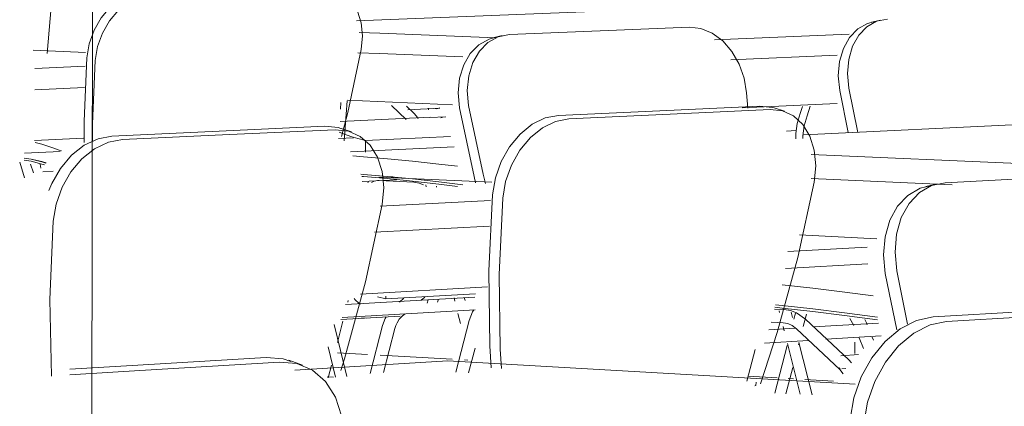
# Model space of a CAD drawing. Header units: metres. Extents: x -32 to 90, y -28 to 32.
# Tile 68 of 148: x 90.062769 to 90.064635, y 1.775326 to 1.776058. Entities that reach past the tile are written whole.
import ezdxf

# ---------------------------------------------------------------- set-up
doc = ezdxf.new("R2010")
doc.units = ezdxf.units.M
doc.layers.get('DEFPOINTS').update_dxf_attribs({"color": 250, "lineweight": 9})
for name, color, linetype, lineweight in [('A-WALL', 113, 'Continuous', 18), ('A-WALL-PATT', 111, 'Continuous', 35), ('ARQ-IND-SIMB', 250, 'Continuous', 9), ('I-FURN', 30, 'Continuous', 18)]:
    doc.layers.add(name, color=color, linetype=linetype, lineweight=lineweight)

# ---------------------------------------------------------------- blocks, each defined once
blk = doc.blocks.new('FP_63-3-RESTAURANTE- ÁREA DE REFEIÇÃO AMPLIADA')
at = {"layer": 'A-WALL-PATT', "lineweight": 9}
blk.add_line((3.3113546, 1.7758872), (3.3113546, 1.7758901), dxfattribs=at)

msp = doc.modelspace()

# ---------------------------------------------------------------- linework, layer by layer
at = {"layer": 'A-WALL', "lineweight": 9}
msp.add_line((90.0629174, 1.7849564), (90.0629042, 1.7742333), dxfattribs=at)
at = {"layer": 'ARQ-IND-SIMB'}
msp.add_line((90.0633634, 1.7753805), (90.0633514, 1.7753812), dxfattribs=at)
at = {"layer": 'DEFPOINTS'}
for p, q in [((90.0633707, 1.775427), (90.063428, 1.7754237)), ((90.063452, 1.7754224), (90.0635883, 1.7754146)), ((90.0636117, 1.7754133), (90.0636178, 1.7754129)), ((90.0641489, 1.7753828), (90.0642047, 1.7753796)), ((90.0642252, 1.7753784), (90.0642356, 1.7753778)), ((90.064257, 1.7753766), (90.0643116, 1.7753735))]:
    msp.add_line(p, q, dxfattribs=at)
at = {"layer": 'I-FURN', "lineweight": 9}
for p, q in [((90.0644472, 1.7760969), (90.0634072, 1.7760556)), ((90.0640383, 1.7760435), (90.0638688, 1.7760365)), ((90.0643832, 1.7760527), (90.0644005, 1.776057)), ((90.0634123, 1.7760334), (90.063451, 1.7760319)), ((90.063451, 1.7760319), (90.0636711, 1.7760236)), ((90.0636657, 1.7760231), (90.063683, 1.7760275)), ((90.0638688, 1.7760365), (90.0636973, 1.7760295)), ((90.0640857, 1.7760193), (90.0643413, 1.77603)), ((90.0628933, 1.7759957), (90.0627943, 1.7759997)), ((90.0634509, 1.7759935), (90.0634097, 1.7759952)), ((90.0636085, 1.7759874), (90.0634509, 1.7759935)), ((90.0643183, 1.7759906), (90.0641166, 1.7759819)), ((90.062797, 1.7759654), (90.0628928, 1.7759694)), ((90.0628912, 1.775929), (90.0627969, 1.7759249)), ((90.0643404, 1.7759277), (90.0643574, 1.7758441)), ((90.0641486, 1.7758899), (90.0641466, 1.7759189)), ((90.0643391, 1.7758441), (90.064323, 1.7759235)), ((90.0633765, 1.775888), (90.0633772, 1.7759007)), ((90.0633839, 1.775828), (90.0633894, 1.7759039)), ((90.0635888, 1.7758967), (90.0633902, 1.775905)), ((90.0635009, 1.7758687), (90.0634733, 1.7758949)), ((90.063502, 1.7758937), (90.0635151, 1.7758812)), ((90.0635651, 1.7758907), (90.0635591, 1.7758891)), ((90.063982, 1.7758853), (90.0641717, 1.7758941)), ((90.0643185, 1.7758992), (90.0641382, 1.7758909)), ((90.064199, 1.7758906), (90.0642186, 1.7758842)), ((90.0642481, 1.7758803), (90.0642523, 1.7758932)), ((90.0654177, 1.7758954), (90.064255, 1.7758394)), ((90.0642668, 1.7758939), (90.0642614, 1.7758759)), ((90.0633758, 1.7758649), (90.0635465, 1.7758728)), ((90.0635041, 1.7758872), (90.0635647, 1.77589)), ((90.0635766, 1.7758737), (90.0635455, 1.7758725)), ((90.0635591, 1.7758891), (90.0635559, 1.7758893)), ((90.0635706, 1.775873), (90.0635671, 1.7758717)), ((90.0637898, 1.7758764), (90.063982, 1.7758853)), ((90.0640015, 1.7758789), (90.0638094, 1.7758699)), ((90.0641912, 1.7758877), (90.0640015, 1.7758789)), ((90.0631467, 1.7758467), (90.0633472, 1.775856)), ((90.0629435, 1.7758373), (90.0631467, 1.7758467)), ((90.0631663, 1.77584), (90.0629631, 1.7758306)), ((90.0633668, 1.7758494), (90.0631663, 1.77584)), ((90.0633731, 1.7758329), (90.0634011, 1.7758342)), ((90.0633739, 1.7758445), (90.0633845, 1.7758409)), ((90.0633777, 1.7758519), (90.0633973, 1.7758453)), ((90.0634239, 1.7758287), (90.0635853, 1.7758363)), ((90.0642225, 1.7758469), (90.0642399, 1.7758478)), ((90.0628892, 1.7758331), (90.0627968, 1.7758288)), ((90.0633954, 1.7758073), (90.0635922, 1.7758167)), ((90.0634239, 1.7758287), (90.0634239, 1.7758069)), ((90.0627776, 1.7758049), (90.0628452, 1.7758081)), ((90.0642692, 1.7758025), (90.0648589, 1.7757766)), ((90.0627685, 1.775788), (90.0627778, 1.7757581)), ((90.0627772, 1.7757955), (90.06279, 1.7757937)), ((90.0627893, 1.7757841), (90.0627944, 1.7757677)), ((90.0627901, 1.7757937), (90.0628106, 1.7757889)), ((90.0628106, 1.7757885), (90.0627901, 1.7757935)), ((90.0628089, 1.7757764), (90.0628074, 1.7757843)), ((90.0628107, 1.7757889), (90.0628187, 1.7757865)), ((90.0628182, 1.775786), (90.0628107, 1.7757884)), ((90.0628321, 1.7757707), (90.0628124, 1.7757698)), ((90.0634155, 1.7757652), (90.0634205, 1.7757648)), ((90.0634205, 1.7757648), (90.0634155, 1.7757652)), ((90.0634205, 1.7757648), (90.0634658, 1.7757609)), ((90.0634658, 1.7757609), (90.0634205, 1.7757648)), ((90.0636637, 1.7757498), (90.0634493, 1.7757597)), ((90.0634658, 1.7757609), (90.0635133, 1.7757562)), ((90.0634762, 1.7757599), (90.0634658, 1.7757609)), ((90.0647276, 1.7757596), (90.064523, 1.775749)), ((90.0634827, 1.7757545), (90.0634175, 1.7757513)), ((90.0634297, 1.775751), (90.0634288, 1.7757485)), ((90.0634501, 1.7757529), (90.063447, 1.7757529)), ((90.0634501, 1.7757529), (90.0635159, 1.7757498)), ((90.0635133, 1.7757562), (90.0635628, 1.7757507)), ((90.0635391, 1.7757414), (90.0635382, 1.7757451)), ((90.0635584, 1.7757427), (90.063559, 1.7757404)), ((90.0635628, 1.7757507), (90.0636086, 1.7757452)), ((90.064536, 1.7757449), (90.0642692, 1.7757569)), ((90.0644866, 1.7757419), (90.0645084, 1.7757471)), ((90.0634519, 1.7757043), (90.0636613, 1.775715)), ((90.0636591, 1.7756666), (90.0634414, 1.7756551)), ((90.0643934, 1.7756429), (90.0642471, 1.7756501)), ((90.064225, 1.7756186), (90.0643751, 1.775627)), ((90.0642201, 1.7755864), (90.0643761, 1.7755953)), ((90.0644311, 1.7754706), (90.0644093, 1.7755773)), ((90.0644312, 1.7755824), (90.0644518, 1.7754809)), ((90.0636555, 1.7755518), (90.0634149, 1.7755382)), ((90.0634624, 1.7755288), (90.0636324, 1.7755385)), ((90.0633864, 1.7755183), (90.0636316, 1.7755324)), ((90.0633913, 1.7755258), (90.0633905, 1.7755227)), ((90.0634624, 1.7755288), (90.0634469, 1.7755331)), ((90.0634624, 1.7755341), (90.0634624, 1.7755288)), ((90.0634886, 1.7755231), (90.0634969, 1.7755302)), ((90.0635363, 1.7755325), (90.0635295, 1.7755267)), ((90.0635412, 1.7755207), (90.0635428, 1.7755274)), ((90.0635622, 1.7755285), (90.0635607, 1.7755225)), ((90.0635935, 1.7755249), (90.063592, 1.7755307)), ((90.0636114, 1.7755318), (90.0636128, 1.775526)), ((90.063632, 1.7755084), (90.0633797, 1.7754937)), ((90.0634986, 1.7755005), (90.0634925, 1.7754953)), ((90.0636042, 1.7754823), (90.0635993, 1.7755016)), ((90.0641997, 1.7755098), (90.0642178, 1.7755089)), ((90.0642088, 1.7755034), (90.064208, 1.7755064)), ((90.0642309, 1.7755038), (90.0642334, 1.775494)), ((90.0642362, 1.7754907), (90.0642391, 1.7755021)), ((90.0642601, 1.7754998), (90.0642541, 1.7754768)), ((90.0643324, 1.7755025), (90.0643947, 1.7754944)), ((90.0645001, 1.7754947), (90.0647392, 1.7755092)), ((90.0647647, 1.7755007), (90.0645257, 1.7754861)), ((90.0633647, 1.7754803), (90.0633885, 1.775382)), ((90.0633812, 1.7754867), (90.0633707, 1.7754463)), ((90.0634899, 1.7754963), (90.0633775, 1.7754898)), ((90.0634265, 1.7754926), (90.0634165, 1.7754932)), ((90.0634272, 1.7754927), (90.0634274, 1.7754927)), ((90.0635953, 1.7753904), (90.0636208, 1.7754881)), ((90.0642162, 1.7754839), (90.0641929, 1.7754852)), ((90.0642584, 1.7754904), (90.0643405, 1.7754134)), ((90.0642726, 1.7754758), (90.0643965, 1.7754833)), ((90.0643498, 1.7754784), (90.0643424, 1.775492)), ((90.0634331, 1.775388), (90.0634566, 1.7754785)), ((90.0634799, 1.7754729), (90.0634583, 1.7753896)), ((90.0641885, 1.7754707), (90.0642385, 1.7754737)), ((90.0642177, 1.7754687), (90.0642157, 1.7754766)), ((90.064323, 1.7753951), (90.0642409, 1.7754722)), ((90.0642633, 1.7754504), (90.0641808, 1.7754454)), ((90.0642484, 1.7753487), (90.0642238, 1.7754447)), ((90.0642461, 1.7754456), (90.064245, 1.7754417)), ((90.0642457, 1.7754462), (90.064271, 1.7753474)), ((90.0644017, 1.775459), (90.0642965, 1.7754525)), ((90.0643515, 1.7754256), (90.0643515, 1.775447)), ((90.0643682, 1.7754352), (90.0643598, 1.7754553)), ((90.0643874, 1.7754508), (90.0643849, 1.7754568)), ((90.0633672, 1.7753807), (90.0633532, 1.7754385)), ((90.0636318, 1.7754359), (90.0636195, 1.775389)), ((90.0641629, 1.7754334), (90.064147, 1.7753731)), ((90.0642, 1.7753507), (90.0642233, 1.7754409)), ((90.0643255, 1.7754214), (90.0643584, 1.7754235)), ((90.0629709, 1.7754023), (90.0632356, 1.7754183)), ((90.0632613, 1.7754092), (90.0629965, 1.7753931)), ((90.0632789, 1.7754127), (90.0633046, 1.7754037)), ((90.0635801, 1.7754116), (90.0632904, 1.7753938)), ((90.0643521, 1.7753677), (90.0635801, 1.7754116)), ((90.0643405, 1.7754134), (90.0643453, 1.7754079)), ((90.0628634, 1.7753958), (90.0629709, 1.7754023)), ((90.0629965, 1.7753931), (90.0628637, 1.7753851)), ((90.0633597, 1.7754038), (90.0633533, 1.7753792)), ((90.064234, 1.775399), (90.0642212, 1.7753494)), ((90.064323, 1.7753951), (90.0643295, 1.7753871)), ((90.064335, 1.7753969), (90.0643269, 1.7753964)), ((90.0641642, 1.7753647), (90.0641647, 1.7753712)), ((90.064162, 1.7753642), (90.0641642, 1.7753647))]:
    msp.add_line(p, q, dxfattribs=at)
for points in [[(90.063416, 1.7760012, 0), (90.0634184, 1.7760271, 0), (90.0634159, 1.7760518, 0), (90.0634087, 1.776074, 0), (90.0633972, 1.7760924, 0), (90.0633819, 1.7761062, 0), (90.0633638, 1.7761144, 0), (90.0633437, 1.7761167, 0)], [(90.0628958, 1.7759856, 0), (90.0629002, 1.776012, 0), (90.0629094, 1.7760376, 0), (90.0629228, 1.7760609, 0), (90.0629397, 1.7760808, 0), (90.0629592, 1.776096, 0), (90.0629802, 1.7761058, 0), (90.0630015, 1.7761097, 0)], [(90.0630174, 1.7761044, 0), (90.0629961, 1.7761005, 0), (90.0629751, 1.7760907, 0), (90.0629556, 1.7760755, 0), (90.0629387, 1.7760556, 0), (90.0629253, 1.7760322, 0), (90.0629161, 1.7760066, 0), (90.0629117, 1.7759802, 0)], [(90.0628208, 1.7759936, 0), (90.0628284, 1.7760819, 0), (90.0628286, 1.7760872, 0)], [(90.0644135, 1.7760588, 0), (90.0643931, 1.7760547, 0), (90.0643746, 1.7760444, 0), (90.0643591, 1.7760283, 0), (90.0643474, 1.7760073, 0), (90.0643401, 1.7759826, 0), (90.0643377, 1.7759556, 0), (90.0643404, 1.7759277, 0)], [(90.0641466, 1.7759189, 0), (90.0641419, 1.7759469, 0), (90.0641324, 1.7759736, 0), (90.0641187, 1.7759975, 0), (90.0641014, 1.7760174, 0), (90.0640815, 1.7760322, 0), (90.0640601, 1.7760411, 0), (90.0640383, 1.7760435, 0)], [(90.064323, 1.7759235, 0), (90.0643204, 1.7759514, 0), (90.0643228, 1.7759784, 0), (90.06433, 1.776003, 0), (90.0643418, 1.776024, 0), (90.0643573, 1.7760401, 0), (90.0643758, 1.7760504, 0), (90.0643869, 1.7760535, 0)], [(90.0636023, 1.7758907, 0), (90.0635997, 1.7759193, 0), (90.0636024, 1.775947, 0), (90.0636102, 1.7759722, 0), (90.0636226, 1.7759937, 0), (90.063639, 1.7760102, 0), (90.0636585, 1.7760209, 0), (90.0636686, 1.7760237, 0)], [(90.0636973, 1.7760295, 0), (90.0636758, 1.7760253, 0), (90.0636563, 1.7760146, 0), (90.0636399, 1.7759981, 0), (90.0636275, 1.7759766, 0), (90.0636197, 1.7759513, 0), (90.0636171, 1.7759236, 0), (90.0636196, 1.7758951, 0)], [(90.0628908, 1.7758253, 0), (90.0628908, 1.7758656, 0), (90.0628958, 1.7759856, 0)], [(90.0633786, 1.7758365, 0), (90.0633904, 1.7758822, 0), (90.063416, 1.7760012, 0)], [(90.0629117, 1.7759802, 0), (90.0629066, 1.7758602, 0), (90.0629066, 1.7758285, 0)], [(90.0636328, 1.7757487, 0), (90.0636299, 1.7757608, 0), (90.0636023, 1.7758907, 0)], [(90.0636196, 1.7758951, 0), (90.0636473, 1.7757651, 0), (90.0636515, 1.7757478, 0)], [(90.0641717, 1.7758941, 0), (90.0641951, 1.7758915, 0), (90.0641986, 1.7758905, 0)], [(90.0635151, 1.7758812, 0), (90.0635212, 1.7758742, 0), (90.0635238, 1.7758697, 0)], [(90.0636649, 1.7757263, 0), (90.0636703, 1.7757581, 0), (90.0636812, 1.7757889, 0), (90.0636971, 1.7758171, 0), (90.0637171, 1.7758411, 0), (90.0637401, 1.7758596, 0), (90.0637648, 1.7758716, 0), (90.0637898, 1.7758764, 0)], [(90.0642745, 1.7757499, 0), (90.0642775, 1.775781, 0), (90.0642749, 1.7758106, 0), (90.0642667, 1.7758371, 0), (90.0642534, 1.7758591, 0), (90.0642357, 1.7758754, 0), (90.0642146, 1.7758851, 0), (90.0641912, 1.7758877, 0)], [(90.0642399, 1.7758323, 0), (90.0642401, 1.775842, 0), (90.0642427, 1.7758613, 0), (90.0642481, 1.7758803, 0)], [(90.0642614, 1.7758759, 0), (90.0642559, 1.7758569, 0), (90.0642533, 1.7758377, 0), (90.0642531, 1.7758329, 0)], [(90.0633472, 1.775856, 0), (90.063372, 1.7758534, 0), (90.0633772, 1.7758518, 0)], [(90.0638094, 1.7758699, 0), (90.0637843, 1.7758651, 0), (90.0637597, 1.7758531, 0), (90.0637367, 1.7758346, 0), (90.0637167, 1.7758105, 0), (90.0637008, 1.7757823, 0), (90.0636898, 1.7757515, 0), (90.0636844, 1.7757197, 0)], [(90.0628239, 1.7757344, 0), (90.0628292, 1.7757472, 0), (90.0628459, 1.7757762, 0), (90.0628668, 1.7758009, 0), (90.062891, 1.7758199, 0), (90.0629171, 1.7758323, 0), (90.0629435, 1.7758373, 0)], [(90.0634558, 1.7757079, 0), (90.0634588, 1.7757399, 0), (90.0634558, 1.7757703, 0), (90.063447, 1.7757975, 0), (90.0634328, 1.7758201, 0), (90.0634139, 1.7758368, 0), (90.0633916, 1.7758468, 0), (90.0633668, 1.7758494, 0)], [(90.0633845, 1.7758409, 0), (90.0633962, 1.7758368, 0), (90.0634096, 1.7758326, 0), (90.0634239, 1.7758287, 0)], [(90.0627978, 1.775825, 0), (90.0628107, 1.7758218, 0), (90.0628316, 1.775815, 0)], [(90.0629631, 1.7758306, 0), (90.0629367, 1.7758256, 0), (90.0629106, 1.7758132, 0), (90.0628864, 1.7757941, 0), (90.0628655, 1.7757694, 0), (90.0628488, 1.7757404, 0), (90.0628375, 1.7757086, 0), (90.062832, 1.7756759, 0)], [(90.0628316, 1.775815, 0), (90.0628434, 1.7758108, 0), (90.062848, 1.7758093, 0)], [(90.0633999, 1.7757998, 0), (90.0634205, 1.7757983, 0), (90.0634658, 1.7757944, 0), (90.0635134, 1.7757898, 0), (90.0635629, 1.7757843, 0), (90.0635986, 1.7757801, 0)], [(90.0628156, 1.7757829, 0), (90.0628107, 1.7757844, 0), (90.0627901, 1.7757895, 0), (90.0627772, 1.7757914, 0)], [(90.0635984, 1.7757421, 0), (90.0635628, 1.7757464, 0), (90.0635133, 1.7757519, 0), (90.0634658, 1.7757567, 0), (90.0634205, 1.7757606, 0), (90.0634169, 1.7757609, 0)], [(90.0634353, 1.7757497, 0), (90.0634406, 1.7757519, 0), (90.063447, 1.7757529, 0)], [(90.0635159, 1.7757498, 0), (90.0635258, 1.7757483, 0), (90.0635341, 1.7757451, 0)], [(90.064173, 1.775368, 0), (90.0642047, 1.7754655, 0), (90.0642437, 1.7756071, 0), (90.0642745, 1.7757499, 0)], [(90.0644093, 1.7755773, 0), (90.064406, 1.7756125, 0), (90.064409, 1.7756466, 0), (90.0644181, 1.7756779, 0), (90.0644328, 1.7757045, 0), (90.0644523, 1.775725, 0), (90.0644755, 1.7757384, 0), (90.0644971, 1.7757435, 0)], [(90.064523, 1.775749, 0), (90.0644973, 1.7757436, 0), (90.0644741, 1.7757302, 0), (90.0644546, 1.7757097, 0), (90.0644399, 1.7756831, 0), (90.0644309, 1.7756518, 0), (90.0644279, 1.7756176, 0), (90.0644312, 1.7755824, 0)], [(90.0636625, 1.7753985, 0), (90.0636601, 1.7754403, 0), (90.0636581, 1.7755821, 0), (90.0636649, 1.7757263, 0)], [(90.0633772, 1.7753934, 0), (90.0633841, 1.7754155, 0), (90.0634243, 1.7755612, 0), (90.0634558, 1.7757079, 0)], [(90.0636844, 1.7757197, 0), (90.0636776, 1.7755754, 0), (90.0636796, 1.7754335, 0), (90.0636816, 1.7753974, 0)], [(90.062832, 1.7756759, 0), (90.0628258, 1.7755276, 0), (90.0628289, 1.7753829, 0)], [(90.0642139, 1.7755555, 0), (90.0642721, 1.775549, 0), (90.0643325, 1.7755416, 0), (90.0643867, 1.7755345, 0)], [(90.0634146, 1.7755193, 0), (90.0634117, 1.7755207, 0), (90.0634048, 1.7755273, 0), (90.0634029, 1.77553, 0)], [(90.0642016, 1.7755179, 0), (90.0642139, 1.7755166, 0), (90.0642139, 1.7755166, 0)], [(90.0636294, 1.7755083, 0), (90.063627, 1.7755045, 0), (90.0636208, 1.7754881, 0)], [(90.0643947, 1.7754892, 0), (90.0643324, 1.7754975, 0), (90.0642721, 1.7755049, 0), (90.0642139, 1.7755116, 0), (90.0642002, 1.7755131, 0)], [(90.0642139, 1.7755166, 0), (90.0642721, 1.77551, 0), (90.0642721, 1.77551, 0)], [(90.0642178, 1.7755089, 0), (90.0642295, 1.775507, 0), (90.064241, 1.7755026, 0), (90.0642584, 1.7754904, 0)], [(90.0642721, 1.77551, 0), (90.0643324, 1.7755025, 0), (90.0643324, 1.7755025, 0)], [(90.0634566, 1.7754785, 0), (90.0634614, 1.775492, 0), (90.0634631, 1.775495, 0)], [(90.0634799, 1.7754729, 0), (90.0634817, 1.7754787, 0), (90.0634839, 1.7754839, 0), (90.0634881, 1.7754907, 0), (90.0634925, 1.7754953, 0)], [(90.0642162, 1.7754839, 0), (90.064225, 1.7754822, 0), (90.0642332, 1.7754783, 0), (90.0642409, 1.7754722, 0)], [(90.0643432, 1.7753014, 0), (90.0643501, 1.7753419, 0), (90.064364, 1.7753814, 0), (90.0643841, 1.7754176, 0), (90.0644092, 1.7754485, 0), (90.064438, 1.7754725, 0), (90.0644689, 1.7754882, 0), (90.0645001, 1.7754947, 0)], [(90.0645257, 1.7754861, 0), (90.0644944, 1.7754796, 0), (90.0644635, 1.7754639, 0), (90.0644347, 1.7754399, 0), (90.0644096, 1.7754089, 0), (90.0643895, 1.7753727, 0), (90.0643756, 1.7753332, 0), (90.0643687, 1.7752926, 0)], [(90.0643753, 1.77548, 0), (90.0643738, 1.7754836, 0), (90.0643704, 1.7754899, 0)], [(90.0632356, 1.7754183, 0), (90.0632683, 1.7754154, 0), (90.0632825, 1.7754107, 0)], [(90.0633786, 1.7752262, 0), (90.0633825, 1.7752679, 0), (90.0633785, 1.7753076, 0), (90.0633669, 1.775343, 0), (90.0633482, 1.7753723, 0), (90.0633234, 1.7753938, 0), (90.0632939, 1.7754064, 0), (90.0632613, 1.7754092, 0)], [(90.0643218, 1.7753983, 0), (90.0643239, 1.7753969, 0), (90.0643239, 1.7753969, 0)]]:
    msp.add_polyline3d(points, dxfattribs=at)

# ---------------------------------------------------------------- block references
at = {"layer": 'A-WALL', "lineweight": 9}
msp.add_blockref('FP_63-3-RESTAURANTE- ÁREA DE REFEIÇÃO AMPLIADA', (86.7521889, 0), dxfattribs=at)

doc.saveas('drawing.dxf')
